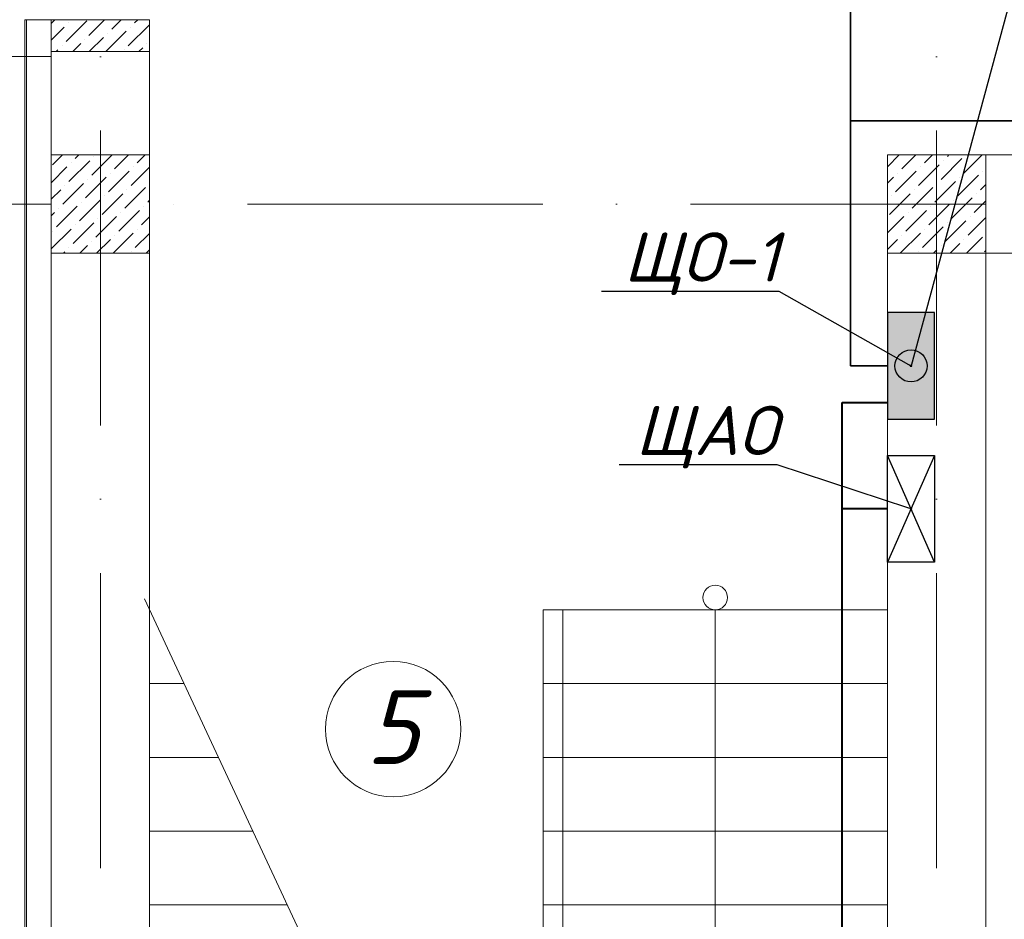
# Model space of a CAD drawing. Header units: millimetres. Extents: x 1114507 to 93926427, y 174473 to 817039.
# Tile 241 of 256: x 1665207 to 1669210, y 770216 to 773875. Entities that reach past the tile are written whole.
import ezdxf
from ezdxf import colors
from ezdxf.entities.mleader import LeaderData, LeaderLine
from ezdxf.math import Vec2, Vec3

# ---------------------------------------------------------------- set-up
doc = ezdxf.new("R2010")
doc.units = ezdxf.units.MM
doc.linetypes.add('ACAD_ISO10W100', pattern=[18, 12, -3, 0, -3])
for name, color, linetype, lineweight in [('expl', 234, 'Continuous', 13), ('размеры', 12, 'Continuous', 15), ('Шаблон 2', 7, 'Continuous', 13)]:
    doc.layers.add(name, color=color, linetype=linetype, lineweight=lineweight)
doc.layers.add('kcd_tx', color=7, linetype='Continuous')
doc.layers.add('NOTE', color=3, linetype='Continuous')
doc.styles.add('ISOCPEUR 1', font='isocpeur.TTF')
doc.styles.get("Standard").update_dxf_attribs({"font": 'isocpeui.ttf'})
doc.styles.add('X_ISO', font='isocpeui.ttf')
doc.styles.add('ГОСТ 300', font='isocpeui.ttf', dxfattribs={"height": 300})
doc.linetypes.add('FENCELINE1', pattern='A,6.35,-2.54,[133,ltypeshp.shx,S=2.54,R=0,X=-2.54,Y=0],-2.54,25.4', length=36.83)
doc.dimstyles.new('Внешние', dxfattribs={"dimtxt": 800, "dimasz": 800, "dimexe": 800, "dimexo": 100, "dimgap": 300, "dimtad": 1, "dimdec": 0, "dimzin": 9, "dimtxsty": 'Standard', "dimblk": 'ARCHTICK', "dimcen": 800, "dimdle": 800, "dimadec": 0, "dimazin": 0, "dimtfac": 1, "dimtdec": 0, "dimtmove": 0, "dimatfit": 3, "dimfxl": 0, "dimarcsym": 0})
doc.dimstyles.new('Санжар', dxfattribs={"dimtxt": 240, "dimasz": 200, "dimexe": 200, "dimexo": 200, "dimgap": 50, "dimtad": 1, "dimdec": 0, "dimtxsty": 'Standard', "dimblk": 'OBLIQUE', "dimcen": 2.5, "dimdle": 200, "dimclrd": 152, "dimclre": 152, "dimclrt": 152, "dimadec": 0, "dimazin": 0, "dimtfac": 1, "dimtdec": 0, "dimtmove": 0, "dimatfit": 3, "dimldrblk": 'OBLIQUE', "dimfxl": 0, "dimlwd": 0, "dimlwe": 0, "dimarcsym": 0})

# ---------------------------------------------------------------- blocks, each defined once
blk = doc.blocks.new('blok1qavmak')
at = {"color": 1, "linetype": 'ACAD_ISO10W100', "lineweight": 0, "ltscale": 100}
for p, q in [((1491960.8, 782425.1), (1491960.8, 766825.1)), ((1495360.8, 782425.1), (1495360.8, 766825.1)), ((1518960.8, 773125.1), (1491960.8, 773125.1))]:
    blk.add_line(p, q, dxfattribs=at)
at = {"color": 252, "lineweight": 0, "ltscale": 100}
for q in [(1491653.8, 766518.1), (1491760.8, 773875.1), (1491760.8, 773875.1)]:
    blk.add_line((1491653.8, 773875.1), q, dxfattribs=at)
at = {"color": 32, "lineweight": 0, "ltscale": 100}
blk.add_line((1491660.8, 773875.1), (1491660.8, 766525.1), dxfattribs=at)
at = {"lineweight": 0, "ltscale": 100}
for p, q in [((1491760.8, 773875.1), (1492160.8, 773875.1)), ((1491760.8, 773745.1), (1491760.8, 766625.1)), ((1492160.8, 773745.1), (1492160.8, 767025.1)), ((1502910.8, 773325.1), (1495160.8, 773325.1)), ((1495160.8, 772925.1), (1495160.8, 767025.1)), ((1502910.8, 772925.1), (1495560.8, 772925.1)), ((1495560.8, 772925.1), (1495560.8, 767025.1)), ((1492800.9, 770103.6), (1492140.2, 771519.3)), ((1495160.8, 771475.1), (1493760.8, 771475.1)), ((1493760.8, 768475.1), (1493760.8, 771475.1)), ((1492300.8, 771175.1), (1492160.8, 771175.1)), ((1495160.8, 771175.1), (1493760.8, 771175.1)), ((1492440.8, 770875.1), (1492160.8, 770875.1)), ((1495160.8, 770875.1), (1493760.8, 770875.1)), ((1492580.8, 770575.1), (1492160.8, 770575.1)), ((1495160.8, 770575.1), (1493760.8, 770575.1)), ((1492720.8, 770275.1), (1492160.8, 770275.1)), ((1495160.8, 770275.1), (1493760.8, 770275.1))]:
    blk.add_line(p, q, dxfattribs=at)
at = {"linetype": 'Continuous', "lineweight": 0, "ltscale": 100}
for p, q in [((1491760.8, 773859.6, 0), (1491776.3, 773875.1, 0)), ((1491821.9, 773786, 0), (1491906.1, 773870.2, 0)), ((1491830.4, 773861.8, 0), (1491830.4, 773861.8, 0)), ((1491914.6, 773811.3, 0), (1491978.4, 773875.1, 0)), ((1492007.2, 773836.5, 0), (1492045.7, 773875.1, 0)), ((1492074.5, 773769.2, 0), (1492158.7, 773853.4, 0)), ((1492099.8, 773861.8, 0), (1492113.1, 773875.1, 0)), ((1491760.8, 773792.3, 0), (1491813.5, 773844.9, 0)), ((1491983.1, 773745.1, 0), (1492066.1, 773828.1, 0)), ((1491990.3, 773819.7, 0), (1491990.3, 773819.7, 0)), ((1492082.9, 773844.9, 0), (1492082.9, 773844.9, 0)), ((1491805.1, 773769.2, 0), (1491805.1, 773769.2, 0)), ((1491848.4, 773745.1, 0), (1491880.9, 773777.6, 0)), ((1491897.7, 773794.4, 0), (1491897.7, 773794.4, 0)), ((1491915.7, 773745.1, 0), (1491973.5, 773802.9, 0)), ((1492150.3, 773777.6, 0), (1492150.3, 773777.6, 0)), ((1491781, 773745.1, 0), (1491788.3, 773752.3, 0)), ((1492057.7, 773752.3, 0), (1492057.7, 773752.3, 0)), ((1492117.8, 773745.1, 0), (1492133.4, 773760.8, 0)), ((1491766.1, 773284.8), (1491806.4, 773325.1)), ((1491833.4, 773217.4), (1491917.6, 773301.6)), ((1491841.8, 773293.2), (1491841.8, 773293.2)), ((1491858.7, 773310), (1491873.8, 773325.1)), ((1491926, 773242.7), (1492008.5, 773325.1)), ((1491934.4, 773318.4), (1491934.4, 773318.4)), ((1492018.6, 773267.9), (1492075.8, 773325.1)), ((1492111.2, 773293.2), (1492143.2, 773325.1)), ((1495160.8, 773277), (1495208.9, 773325.1)), ((1495219.1, 773267.9), (1495276.3, 773325.1)), ((1495311.7, 773293.2), (1495343.7, 773325.1)), ((1495379.1, 773225.8), (1495463.3, 773310)), ((1495387.5, 773301.6), (1495387.5, 773301.6)), ((1495404.3, 773318.4), (1495411, 773325.1)), ((1495471.7, 773251.1), (1495545.7, 773325.1)), ((1491760.8, 773212.2), (1491825, 773276.3)), ((1491993.4, 773175.3), (1492077.6, 773259.5)), ((1492001.8, 773251.1), (1492001.8, 773251.1)), ((1492086, 773200.6), (1492160.8, 773275.4)), ((1492094.4, 773276.3), (1492094.4, 773276.3)), ((1495193.9, 773175.3), (1495278.1, 773259.5)), ((1495202.3, 773251.1), (1495202.3, 773251.1)), ((1495286.5, 773200.6), (1495370.7, 773284.8)), ((1495294.9, 773276.3), (1495294.9, 773276.3)), ((1495547.5, 773259.5), (1495547.5, 773259.5)), ((1491808.2, 773124.8), (1491892.3, 773209)), ((1491900.8, 773150.1), (1491985, 773234.2)), ((1491909.2, 773225.8), (1491909.2, 773225.8)), ((1495160.8, 773209.7), (1495185.4, 773234.2)), ((1495353.8, 773133.2), (1495438, 773217.4)), ((1495362.2, 773209), (1495362.2, 773209)), ((1495446.4, 773158.5), (1495530.6, 773242.7)), ((1495454.8, 773234.2), (1495454.8, 773234.2)), ((1491760.8, 773144.8), (1491799.7, 773183.7)), ((1491816.6, 773200.6), (1491816.6, 773200.6)), ((1491968.1, 773082.7), (1492052.3, 773166.9)), ((1492060.7, 773108), (1492144.9, 773192.2)), ((1492069.1, 773183.7), (1492069.1, 773183.7)), ((1495168.6, 773082.7), (1495252.8, 773166.9)), ((1495261.2, 773108), (1495345.4, 773192.2)), ((1495269.6, 773183.7), (1495269.6, 773183.7)), ((1495522.2, 773166.9), (1495522.2, 773166.9)), ((1495539, 773183.7), (1495560.8, 773205.5)), ((1491875.5, 773057.4), (1491959.7, 773141.6)), ((1491883.9, 773133.2), (1491883.9, 773133.2)), ((1491976.5, 773158.5), (1491976.5, 773158.5)), ((1492153.3, 773133.2), (1492160.8, 773140.7)), ((1495177, 773158.5), (1495177, 773158.5)), ((1495421.2, 773065.9), (1495505.4, 773150.1)), ((1495429.6, 773141.6), (1495429.6, 773141.6)), ((1495513.8, 773091.1), (1495560.8, 773138.2)), ((1491760.8, 773077.5), (1491774.5, 773091.1)), ((1491782.9, 773032.2), (1491867.1, 773116.4)), ((1491791.3, 773108), (1491791.3, 773108)), ((1492035.5, 773015.4), (1492119.7, 773099.5)), ((1492043.9, 773091.1), (1492043.9, 773091.1)), ((1492136.5, 773116.4), (1492136.5, 773116.4)), ((1495236, 773015.4), (1495320.1, 773099.5)), ((1495244.4, 773091.1), (1495244.4, 773091.1)), ((1495328.6, 773040.6), (1495412.8, 773124.8)), ((1495337, 773116.4), (1495337, 773116.4)), ((1491850.2, 772964.8), (1491934.4, 773049)), ((1491942.9, 772990.1), (1492027, 773074.3)), ((1491951.3, 773065.9), (1491951.3, 773065.9)), ((1492128.1, 773040.6), (1492160.8, 773073.4)), ((1495160.8, 773007.6), (1495227.5, 773074.3)), ((1495395.9, 772973.3), (1495480.1, 773057.4)), ((1495404.3, 773049), (1495404.3, 773049)), ((1495488.5, 772998.5), (1495560.8, 773070.8)), ((1495496.9, 773074.3), (1495496.9, 773074.3)), ((1491760.8, 772942.8), (1491841.8, 773023.8)), ((1491766.1, 773015.4), (1491766.1, 773015.4)), ((1491858.7, 773040.6), (1491858.7, 773040.6)), ((1492012.6, 772925.1), (1492094.4, 773006.9)), ((1492102.8, 772948), (1492160.8, 773006)), ((1492111.2, 773023.8), (1492111.2, 773023.8)), ((1495213.1, 772925.1), (1495294.9, 773006.9)), ((1495303.3, 772948), (1495387.5, 773032.2)), ((1495311.7, 773023.8), (1495311.7, 773023.8)), ((1491926, 772973.3), (1491926, 772973.3)), ((1491945.2, 772925.1), (1492001.8, 772981.7)), ((1492018.6, 772998.5), (1492018.6, 772998.5)), ((1495160.8, 772940.2), (1495202.3, 772981.7)), ((1495219.1, 772998.5), (1495219.1, 772998.5)), ((1495471.7, 772981.7), (1495471.7, 772981.7)), ((1495482.5, 772925.1), (1495547.5, 772990.1)), ((1491810.5, 772925.1), (1491816.6, 772931.2)), ((1491833.4, 772948), (1491833.4, 772948)), ((1491877.9, 772925.1), (1491909.2, 772956.4)), ((1492086, 772931.2), (1492086, 772931.2)), ((1492147.3, 772925.1), (1492160.8, 772938.7)), ((1495286.5, 772931.2), (1495286.5, 772931.2)), ((1495347.8, 772925.1), (1495362.2, 772939.6)), ((1495379.1, 772956.4), (1495379.1, 772956.4)), ((1495415.1, 772925.1), (1495454.8, 772964.8)), ((1495555.9, 772931.2), (1495560.8, 772936.1))]:
    blk.add_line(p, q, dxfattribs=at)
at = {"color": 0, "lineweight": 0}
blk.add_line((1491760.8, 773725.1), (1489710.8, 773725.1), dxfattribs=at)
at = {"color": 204, "linetype": 'FENCELINE1', "lineweight": 0, "ltscale": 20}
blk.add_lwpolyline([(1493480.8, 768646.5), (1493480.8, 768395.1), (1493840.8, 768395.1), (1493840.8, 771475.1)], dxfattribs=at)
at = {"layer": 'expl', "lineweight": 0}
blk.add_line((1494460.8, 771475.1), (1494460.8, 768475.1), dxfattribs=at)
blk.add_circle((1494460.8, 771525.1), 50, dxfattribs=at)
at = {"layer": 'kcd_tx', "color": 152, "lineweight": 0, "ltscale": 100}
blk.add_line((1491760.8, 773125.1), (1488228.2, 773125.1), dxfattribs=at)
blk.add_line((1491760.8, 773125.1), (1488228.2, 773125.1), dxfattribs=at)
at = {"layer": 'размеры', "lineweight": 0, "ltscale": 5}
for p, q in [((1491760.8, 773745.1), (1491760.8, 773875.1)), ((1491760.8, 773875.1), (1492160.8, 773875.1)), ((1492160.8, 773875.1), (1492160.8, 773745.1)), ((1492160.8, 773745.1), (1491760.8, 773745.1)), ((1492160.8, 773325.1), (1491760.8, 773325.1)), ((1491760.8, 773325.1), (1491760.8, 772925.1)), ((1492160.8, 772925.1), (1492160.8, 773325.1)), ((1495560.8, 773325.1), (1495160.8, 773325.1)), ((1495160.8, 773325.1), (1495160.8, 772925.1)), ((1495560.8, 772925.1), (1495560.8, 773325.1)), ((1491760.8, 772925.1), (1492160.8, 772925.1)), ((1495160.8, 772925.1), (1495560.8, 772925.1))]:
    blk.add_line(p, q, dxfattribs=at)
blk = doc.blocks.new('цйвыа')
at = {"lineweight": 30}
h = blk.add_hatch(color=256, dxfattribs=at)
h.dxf.hatch_style = 1
h.paths.add_polyline_path([(2412584.5, 1762523.4), (2412393, 1762523.4), (2412393, 1762089.5), (2412584.5, 1762089.5)])
blk.add_lwpolyline([(2412393, 1762089.5), (2412584.5, 1762089.5), (2412584.5, 1762523.4), (2412393, 1762523.4)], close=True, dxfattribs=at)
blk = doc.blocks.new('_Dot')
at = {"color": 0, "linetype": 'ByBlock', "lineweight": -2}
blk.add_line((-0.5, 0), (-1, 0), dxfattribs=at)
at = {"color": 0, "linetype": 'ByBlock', "const_width": 0.5}
blk.add_lwpolyline([(-0.25, 0, 1), (0.25, 0, 1)], format="xyb", close=True, dxfattribs=at)
blk = doc.blocks.new('_ArchTick')
at = {"color": 0, "linetype": 'ByBlock', "const_width": 0.15}
blk.add_lwpolyline([(-0.5, -0.5), (0.5, 0.5)], dxfattribs=at)
blk = doc.blocks.new('_Oblique')
at = {"color": 0, "linetype": 'ByBlock', "lineweight": -2}
blk.add_line((-0.5, -0.5), (0.5, 0.5), dxfattribs=at)
blk = doc.blocks.new('*D1836')
at = {"color": 152, "linetype": 'Continuous', "lineweight": 0, "ltscale": 100, "transparency": 16777216}
for p, q in [((1670029.5, 773125.1), (1670029.5, 770725.1)), ((1669909.5, 772925.1), (1670229.5, 772925.1)), ((1669909.5, 770925.1), (1670229.5, 770925.1))]:
    blk.add_line(p, q, dxfattribs=at)
at = {"layer": 'Defpoints', "color": 0, "lineweight": 35, "ltscale": 100, "transparency": 16777216}
for p in [(1669134.9, 772925.1), (1669134.9, 770925.1), (1670029.5, 770925.1)]:
    blk.add_point(p, dxfattribs=at)
at = {"color": 152, "lineweight": 0, "ltscale": 100, "transparency": 16777216, "xscale": 200, "yscale": 200, "zscale": 200}
for p, rotation in [((1670029.5, 772925.1), 90), ((1670029.5, 770925.1), 270)]:
    blk.add_blockref('_Oblique', p, dxfattribs=dict(at, rotation=rotation))
at = {"color": 152, "lineweight": 35, "ltscale": 100, "transparency": 16777216, "insert": (1669859.5, 771925.1), "char_height": 240, "attachment_point": 5, "rotation": 90, "bg_fill": 3, "box_fill_scale": 1.1, "bg_fill_color": 256, "bg_fill_true_color": 13158600, "bg_fill_transparency": 0}
blk.add_mtext('2000', dxfattribs=at)
blk = doc.blocks.new('uslov')
at = {"layer": 'NOTE', "color": 0, "style": 'ГОСТ 300'}
for s, height, p in [('\\M+3ACB5\\M+3ACE3\\M+3ACDD\\M+3ACE0\\M+3ACD3\\M+3ACDF\\M+3ACE0\\M+3ACD6  \\M+3ACE0\\M+3ACD2\\M+3ACE0\\M+3ACD9\\M+3ACDF\\M+3ACD1\\M+3ACE9\\M+3ACD6\\M+3ACDF\\M+3ACDA\\M+3ACD6', 192.4856, (933769, 715055.3, -0.4)), ('\\M+3ACB3\\M+3ACD3\\M+3ACD6\\M+3ACE4\\M+3ACDA\\M+3ACDD\\M+3ACEE\\M+3ACDF\\M+3ACDA\\M+3ACDC   \\M+3ACDF\\M+3ACD1\\M+3ACE3\\M+3ACE4\\M+3ACD6\\M+3ACDF\\M+3ACDF\\M+3ACED\\M+3ACDB \\M+3ACE1\\M+3ACED\\M+3ACDD\\M+3ACD6 \\M+3ACDA  \\M+3ACD3\\M+3ACDD\\M+3ACD1\\M+3ACD4\\M+3ACD1\\M+3ACD9\\M+3ACD1\\M+3ACEB\\M+3ACDA\\M+3ACEB\\M+3ACD6\\M+3ACDF\\M+3ACDF\\M+3ACED\\M+3ACDB  ', 115.4914, (933129.5, 713920.8))]:
    blk.add_text(s, height=height, dxfattribs=at).set_placement(p)

msp = doc.modelspace()

# ---------------------------------------------------------------- linework, layer by layer
at = {"layer": 'expl', "lineweight": 0}
msp.add_circle((1666725.1, 770990.1), 275.1, dxfattribs=at)

# ---------------------------------------------------------------- texts
at = {"lineweight": 0, "insert": (1666832, 771148.2), "char_height": 300, "width": 349.19, "attachment_point": 3}
msp.add_mtext('5', dxfattribs=at)

# ---------------------------------------------------------------- next in the draw order: block references
at = {"color": 0}
msp.add_blockref('blok1qavmak', (173574, 0), dxfattribs=at)

# ---------------------------------------------------------------- next in the draw order: linework, layer by layer
at = {"color": 0, "lineweight": 35, "ltscale": 100}
for p, q in [((1668584.9, 772466.9), (1668584.9, 775786.1)), ((1690660.4, 773464.1), (1668584.9, 773464.1)), ((1668734.9, 772466.9), (1668584.9, 772466.9))]:
    msp.add_line(p, q, dxfattribs=at)
at = {"color": 1, "lineweight": 40, "ltscale": 100}
for p, q in [((1668550.4, 769704.5, 0), (1668550.4, 772317.7, 0)), ((1668550.4, 772317.7, 0), (1668734.9, 772317.7)), ((1668734.9, 771885.7), (1668550.4, 771885.7, 0))]:
    msp.add_line(p, q, dxfattribs=at)
at = {"lineweight": 30}
msp.add_lwpolyline([(1668926.4, 771668.8), (1668734.9, 771668.8), (1668734.9, 772102.7), (1668926.4, 772102.7)], close=True, dxfattribs=at)
at = {"color": 2, "lineweight": 30}
msp.add_circle((1668830.6, 772466.9), 65.2, dxfattribs=at)
at = {"layer": 'Шаблон 2', "lineweight": 30}
for points in [[(1668926.4, 772102.7), (1668734.9, 771668.8)], [(1668926.4, 771668.8), (1668734.9, 772102.7)]]:
    msp.add_lwpolyline(points, dxfattribs=at)

# ---------------------------------------------------------------- next in the draw order: block references
at = {"color": 1, "lineweight": 5, "rotation": 180}
msp.add_blockref('цйвыа', (4081319.4, 2534773.4), dxfattribs=at)

# ---------------------------------------------------------------- next in the draw order: leaders
at = {"color": 0, "lineweight": 15}
msp.add_leader([(1671928.9, 783893.7), (1668830.6, 772466.9)], dimstyle='Внешние', dxfattribs=at)
at = {"lineweight": 0}
ml = msp.add_multileader_mtext('Standard', dxfattribs=at)
ml.set_content('\\A1;ЩО-1', color=256, style='X_ISO')
ml.set_leader_properties()
ml.set_arrow_properties(name='DOT')
ml.build(insert=Vec2(0, 0))
ml.multileader.update_dxf_attribs({"text_left_attachment_type": 6, "text_right_attachment_type": 6, "dogleg_length": 0.36, "arrow_head_size": 10})
ctx = ml.context
ctx.base_point, ctx.char_height, ctx.arrow_head_size, ctx.landing_gap_size, ctx.plane_origin = Vec3(1667626.5, 772769.9), 200, 10, 1, Vec3(1666559.2, 771740.5)
ctx.left_attachment, ctx.right_attachment, ctx.text_align_type = 6, 6, 2
notes = []
notes.append((ctx, [(1, (1, 1, 0), (1668295.1, 772769.9), (-1, 0), 0.36, [(0, [(1668830.6, 772466.9)], 0, [])])]))
ctx.mtext.insert, ctx.mtext.width, ctx.mtext.alignment, ctx.mtext.flow_direction = Vec3(1668293.8, 773009.9), 2147.602, 3, 5
ml = msp.add_multileader_mtext('Standard', dxfattribs=at)
ml.set_content('\\A1;ЩАО', color=256, style='X_ISO')
ml.set_leader_properties()
ml.set_arrow_properties(name='DOT')
ml.build(insert=Vec2(0, 0))
ml.multileader.update_dxf_attribs({"text_left_attachment_type": 6, "text_right_attachment_type": 6, "dogleg_length": 0.36, "arrow_head_size": 10})
ctx = ml.context
ctx.base_point, ctx.char_height, ctx.arrow_head_size, ctx.landing_gap_size, ctx.plane_origin = Vec3(1667709.5, 772064.5), 200, 10, 1, Vec3(1670334.4, 773021.2)
ctx.left_attachment, ctx.right_attachment, ctx.text_align_type = 6, 6, 2
notes.append((ctx, [(0, (1, 1, 0), (1668286.1, 772064.5), (-1, 0), 0.36, [(0, [(1668830.6, 771885.7)], 0, [])])]))
ctx.mtext.insert, ctx.mtext.rotation, ctx.mtext.width, ctx.mtext.alignment, ctx.mtext.flow_direction = Vec3(1668284.8, 772304.5), 6.283185, 2147.602, 3, 5
for ctx, leaders in notes:
    for number, flags, end, landing, length, lines in leaders:
        leader = LeaderData()
        leader.index, (leader.has_last_leader_line, leader.has_dogleg_vector, leader.attachment_direction) = number, flags
        leader.last_leader_point, leader.dogleg_vector, leader.dogleg_length = Vec3(end), Vec3(landing), length
        for number, points, colour, breaks in lines:
            line = LeaderLine()
            line.index, line.vertices, line.color, line.breaks = number, Vec3.list(points), colors.encode_raw_color(colour), breaks
            leader.lines.append(line)
        ctx.leaders.append(leader)

# ---------------------------------------------------------------- next in the draw order: dimensions: what is measured, and where the dimension line sits
at = {"color": 0, "lineweight": 35, "ltscale": 100}
dim = msp.add_linear_dim(base=(1670029.5, 770925.1), p1=(1669134.9, 772925.1), p2=(1669134.9, 770925.1), angle=270, dimstyle='Санжар', override={"dimfxl": 120, "dimfxlon": 1, "dimtfill": 1, "dimarcsym": 1}, dxfattribs=at)
dim.commit()
dim.dimension.update_dxf_attribs({"geometry": '*D1836', "text_midpoint": (1669859.5, 771925.1)})

# ---------------------------------------------------------------- next in the draw order: block references
at = {"color": 0, "lineweight": 30, "xscale": 0.9657656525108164, "yscale": 0.9657656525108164, "zscale": 0.9657656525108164}
msp.add_blockref('uslov', (743409.7, 81250.9), dxfattribs=at)

# ---------------------------------------------------------------- next in the draw order: texts
at = {"linetype": 'ByBlock', "lineweight": 30, "ltscale": 10, "insert": (1197603, 784433.1, 0), "char_height": 250, "width": 18040, "attachment_point": 1, "style": 'ISOCPEUR 1'}
msp.add_mtext('     Рабочая документация по объекту: {\\C7;школы ^J}     Настоящий проект выполнен на основании чертежей марки АС, ВК и ОВ в соответствии с требованиями КМК и ПУЭ.\\P     Внешнее электроснабжение решается в отдельном проекте "Внутриплощадочных сетей"\\P     Проект энергоснабжения школы.\\P     Установленная мощность 33,6 кВт; Расчетная мощность 30,2 кВт  \\P     По надежности энергоснабжения школа относится к потребителям II категории.\\P\\pi1291.6675,t0,19518.5175;{\\LСиловое электрооборудование:\\P\\pi0,tz;}     В качестве вводно-распределительного и силового щита принят щит {\\C0;ПР11-3060-21УЗ (изготовить индв. по заказу) }. В качестве осветительного и силового щита принять щит ЩРВ-6 {\\C0;(изготовить индв. по заказу)} и щит комплектный ОЩВ.\\P\\pt0,19518.5175;     Электропотребителями здания  являются: освещение, штепсельные розетки, электропотребители технологического оборудования. Главный распределительный щит, силовые щиты и щиты освещения приняты сборными с модульными автоматическими выключателями с установкой на DIN-рейку по индивидуальному заказу. В распределительных щитах предусматривается устройство заземляющей шины. Фазораспределение злектронагрузок должно быть равномерным. Автоматические выключатели на розеточных группах имеют устройства  защитного отключения. \\P\\ptz;     Силовыми электроприемниками являются потребители сантехнического и технологического оборудования помещений. Магистральные и распределительные сети выполняются медным кабелем ВВГнг  в винипластовых  трубах в стенах срыто под штукатуркой. Ответвительные коробки установить скрыто на стене.\\P     1.  Розетки разместить на высоте 1800 мм от чистого пола в  помещениях   для  пребывания  детей  (А также см. уточнение по плану)  согласно пункта 12.34 КМК КМК КМК 2.04.17-19. ^J     2.  Выключатели во всех помещениях разместить на высоте 1800 мм.  Отступ от проёмов дверей - 200 мм, а также см. уточнение по плану.^J  Допускается установка выключателей под потолком с управлением при помощи шнура. ПУЭ п. 6.6.31.^J  Установка штепсельных розеток в ванных комнатах, душевых, мыльных помещениях бань, помещениях, содержащих нагреватели для саун (далее по тексту «саунах»), а также в стиральных помещениях прачечных не допускается ПУЭ п. 7.1.48.^JМинимальное расстояние от выключателей, штепсельных розеток и элементов электроустановок до газопроводов должно быть не менее 0,5 м ПУЭ п. 7.1.50.\\P{\\O      \\L\\oЭлектроосвещение}\\P     В соответствии КМК КМК 2.01.05-19. в проекте предусматривается общее рабочее, эвакуационное освещение на напряжение 220В.  Рабочее освещение предусматривается во всех помещениях комплекса, эвакуационное - в коридорах, в фойе, лестничных клетках, вестибюле. На выходах по пути эвакуации устанавливаются световые указатели "Выход" с аккумуляторными  батареями. Светильники аварийного освещения обозначаются значком "А" и выбираются из числа светильников рабочего освещения и питаются от щита ЩАО. Управление освещением выполняется включателями, устанавливаемыми по месту. Выбор светильников произведен в соответствии с назначением помещений, их конструктивными особенностями и характеристикой окружающей среды. В качестве источников света приняты светильники потолочные светодиодные LED панели и {\\C0;светодиодные линейные светильники} . Групповые сети освещения выполняются медным кабелем ВВГнг в винипластовой трубе.\\P\\pi1896.36,t0,28627.16;{\\LЗаземление}\\P\\pi0,tz;     Для защиты от поражения  электрическим током применяется система заземления TN-S  (используется 3я и 5я  жила  кабеля) и выполняется уравнивание потенциалов. Все металлические нетоковедущие части электрооборудования подлежат заземлению. В качестве заземляющих проводников используются нулевые провода сети и специальные заземляющие проводники, прокладываемые совместно с рабочими проводниками от электрощитов до электропотребителей. Сопротивление растеканию тока заземляющих устройств не должно превышать 4 Ом в любое время года. Внутренний контур заземления необходимо присоединить к наружному контуру заземления. Защита от заноса высокого потенциала и уравнивание потенциалов выполняется путем присоединения металлической арматуры фундаментов к горизонтальному  заземлителю. Все соединения выполнить сваркой.', dxfattribs=at)

doc.saveas('drawing.dxf')
